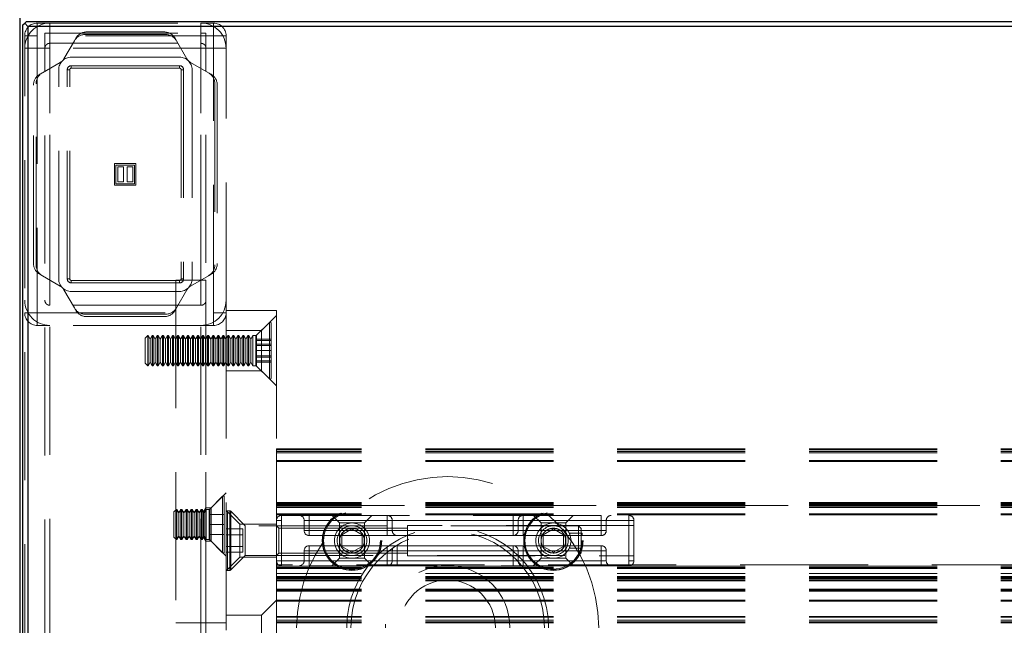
# Model space of a CAD drawing. Header units: millimetres. Extents: x 8 to 290, y 2 to 202.
# Tile 13 of 189: x 29.84 to 39.62, y 110.55 to 116.56. Entities that reach past the tile are written whole.
import ezdxf

# ---------------------------------------------------------------- set-up
doc = ezdxf.new("R2010")
doc.units = ezdxf.units.MM
doc.linetypes.add('HIDDEN', pattern=[1.905, 1.27, -0.635])

msp = doc.modelspace()

# ---------------------------------------------------------------- linework, layer by layer
at = {"color": 7, "linetype": 'Continuous', "lineweight": 25}
for p, q in [((29.84172, 116.57895), (29.84172, 66.87895)), ((29.87422, 116.51145), (29.89172, 116.52895)), ((29.87422, 66.94645), (29.87422, 116.51145)), ((29.89172, 116.52895), (29.90922, 116.54645)), ((29.89172, 116.52895), (29.92422, 116.49645)), ((29.90922, 116.54645), (104.47422, 116.54645)), ((104.45922, 116.49645), (29.92422, 116.49645)), ((29.92422, 116.49645), (29.92422, 66.96145))]:
    msp.add_line(p, q, dxfattribs=at)
at = {"color": 7, "linetype": 'HIDDEN', "lineweight": 18}
for p, q in [((30.14172, 116.52895), (30.01672, 116.52895)), ((30.01672, 116.52895), (30.01672, 116.40395)), ((30.14172, 116.52895), (31.64172, 116.52895)), ((30.14172, 116.52895), (30.14172, 116.27895)), ((31.64172, 116.52895), (31.64172, 116.27895)), ((31.76672, 116.52895), (31.64172, 116.52895)), ((31.76672, 116.52895), (31.76672, 116.40395)), ((29.89172, 116.40395), (29.89172, 116.27895)), ((29.89172, 116.40395), (30.01672, 116.40395)), ((31.76672, 116.40395), (30.01672, 116.40395)), ((30.01672, 116.40395), (30.01672, 113.65395)), ((30.09172, 68.4239), (30.09172, 116.42895)), ((30.09172, 116.42895), (30.14172, 116.42895)), ((30.14172, 116.42895), (31.64172, 116.42895)), ((30.14172, 68.42895), (30.14172, 116.42895)), ((30.38472, 116.35395), (30.39915, 116.37895)), ((30.49297, 116.41645), (31.29046, 116.41645)), ((30.50741, 116.44145), (31.27603, 116.44145)), ((31.38428, 116.37895), (31.39871, 116.35395)), ((31.64172, 116.42895), (31.69172, 116.42895)), ((31.64172, 68.42895), (31.64172, 116.42895)), ((31.69172, 68.42895), (31.69172, 116.42895)), ((31.89172, 116.40395), (31.76672, 116.40395)), ((31.76672, 113.65395), (31.76672, 116.40395)), ((31.89172, 116.27895), (31.89172, 116.40395)), ((30.14172, 116.27895), (29.89172, 116.27895)), ((29.89172, 68.17895), (29.89172, 116.27895)), ((30.14172, 113.72895), (30.14172, 116.32895)), ((30.14172, 116.32895), (31.64172, 116.32895)), ((30.14172, 68.42895), (30.14172, 116.27895)), ((31.64172, 116.27895), (30.14172, 116.27895)), ((30.28172, 116.17555), (30.38472, 116.35395)), ((31.39871, 116.35395), (31.50171, 116.17555)), ((31.64172, 113.72895), (31.64172, 116.32895)), ((31.64172, 68.42895), (31.64172, 116.27895)), ((31.89172, 116.27895), (31.64172, 116.27895)), ((31.89172, 113.67895), (31.89172, 116.27895)), ((30.35422, 116.19145), (31.42922, 116.19145)), ((30.06672, 116.03595), (30.24512, 116.13895)), ((30.22922, 113.99145), (30.22922, 116.06645)), ((30.31406, 113.99145), (30.31406, 116.06645)), ((30.33906, 116.06645), (30.31406, 116.06645)), ((30.33906, 113.99145), (30.33906, 116.06645)), ((30.35422, 116.1066), (31.42922, 116.1066)), ((30.35422, 116.1066), (30.35422, 116.0816)), ((30.35422, 116.0816), (31.42922, 116.0816)), ((31.42922, 116.0816), (31.42922, 116.1066)), ((31.46937, 116.06645), (31.44437, 116.06645)), ((31.44437, 116.06645), (31.44437, 113.99145)), ((31.46937, 116.06645), (31.46937, 113.99145)), ((31.53832, 116.13895), (31.71672, 116.03595)), ((31.55422, 116.06645), (31.55422, 113.99145)), ((30.04172, 116.02151), (30.06672, 116.03595)), ((31.71672, 116.03595), (31.74172, 116.02151)), ((29.97922, 114.14464), (29.97922, 115.91326)), ((30.00422, 114.13021), (30.00422, 115.92769)), ((31.77922, 115.92769), (31.77922, 114.13021)), ((31.80422, 115.91326), (31.80422, 114.14464)), ((30.78282, 115.1347), (30.99672, 115.1347)), ((30.78282, 114.9208), (30.78282, 115.1347)), ((30.79677, 114.93475), (30.79677, 115.12075)), ((30.79677, 115.12075), (30.98277, 115.12075)), ((30.81537, 114.95335), (30.81537, 115.10215)), ((30.81537, 115.10215), (30.87117, 115.10215)), ((30.87117, 115.10215), (30.87117, 114.95335)), ((30.90837, 114.95335), (30.90837, 115.10215)), ((30.90837, 115.10215), (30.96417, 115.10215)), ((30.96417, 115.10215), (30.96417, 114.95335)), ((30.98277, 115.12075), (30.98277, 114.93475)), ((30.99672, 115.1347), (30.99672, 114.9208)), ((30.99672, 114.9208), (30.78282, 114.9208)), ((30.98277, 114.93475), (30.79677, 114.93475)), ((30.81537, 114.95335), (30.87117, 114.95335)), ((30.96417, 114.95335), (30.90837, 114.95335)), ((30.06672, 114.02195), (30.04172, 114.03639)), ((30.24512, 113.91895), (30.06672, 114.02195)), ((31.71672, 114.02195), (31.53832, 113.91895)), ((31.74172, 114.03639), (31.71672, 114.02195)), ((30.31406, 113.99145), (30.33906, 113.99145)), ((30.35422, 113.9763), (30.35422, 113.9513)), ((31.42922, 113.9763), (30.35422, 113.9763)), ((31.42922, 113.9513), (30.35422, 113.9513)), ((31.69172, 113.97895), (31.39172, 113.97895)), ((31.39172, 113.97895), (31.39172, 69.22895)), ((31.42922, 113.9513), (31.42922, 113.9763)), ((31.44437, 113.99145), (31.46937, 113.99145)), ((31.69172, 113.97895), (31.69172, 69.22895)), ((30.38472, 113.70395), (30.28172, 113.88235)), ((31.42922, 113.86645), (30.35422, 113.86645)), ((31.50171, 113.88235), (31.39871, 113.70395)), ((31.64172, 113.72895), (30.14172, 113.72895)), ((30.01672, 113.65395), (29.89172, 113.65395)), ((30.01672, 113.65395), (31.76672, 113.65395)), ((30.01672, 113.52895), (30.01672, 113.65395)), ((30.39915, 113.67895), (30.38472, 113.70395)), ((31.29046, 113.64145), (30.49297, 113.64145)), ((31.39871, 113.70395), (31.38428, 113.67895)), ((31.89172, 113.65395), (31.76672, 113.65395)), ((31.76672, 113.52895), (31.76672, 113.65395)), ((31.89172, 113.67895), (31.89172, 69.77895)), ((31.89172, 113.67895), (32.39172, 113.67895)), ((32.39172, 113.62895), (32.24172, 113.47895)), ((32.39172, 113.67895), (32.39172, 112.30395)), ((30.01672, 113.52895), (30.14172, 113.52895)), ((30.14172, 68.42895), (30.14172, 113.52895)), ((31.64172, 113.52895), (30.14172, 113.52895)), ((31.27603, 113.61645), (30.50741, 113.61645)), ((31.64172, 68.42895), (31.64172, 113.52895)), ((31.64172, 113.52895), (31.76672, 113.52895)), ((32.32129, 113.55852), (32.19465, 113.43188)), ((32.32129, 113.00019), (32.32129, 113.55818)), ((32.32129, 112.99938), (32.32129, 113.55632)), ((32.33836, 113.55145), (32.33836, 113.00645)), ((31.11336, 113.42895), (31.08836, 113.40395)), ((31.11336, 113.42895), (31.11336, 113.12895)), ((31.11836, 113.42895), (31.11336, 113.42895)), ((31.11836, 113.42895), (31.11836, 113.12895)), ((31.13836, 113.39431), (31.11836, 113.42895)), ((31.15836, 113.42895), (31.13836, 113.39431)), ((31.15836, 113.42895), (31.15836, 113.12895)), ((31.16836, 113.42895), (31.15836, 113.42895)), ((31.16836, 113.42895), (31.16836, 113.12895)), ((31.18836, 113.39431), (31.16836, 113.42895)), ((31.20836, 113.42895), (31.18836, 113.39431)), ((31.20836, 113.42895), (31.20836, 113.12895)), ((31.21836, 113.42895), (31.20836, 113.42895)), ((31.21836, 113.42895), (31.21836, 113.12895)), ((31.23836, 113.39431), (31.21836, 113.42895)), ((31.25836, 113.42895), (31.23836, 113.39431)), ((31.25836, 113.42895), (31.25836, 113.12895)), ((31.26836, 113.42895), (31.25836, 113.42895)), ((31.26836, 113.42895), (31.26836, 113.12895)), ((31.28836, 113.39431), (31.26836, 113.42895)), ((31.30836, 113.42895), (31.28836, 113.39431)), ((31.30836, 113.42895), (31.30836, 113.12895)), ((31.31836, 113.42895), (31.30836, 113.42895)), ((31.31836, 113.42895), (31.31836, 113.12895)), ((31.33836, 113.39431), (31.31836, 113.42895)), ((31.35836, 113.42895), (31.33836, 113.39431)), ((31.35836, 113.42895), (31.35836, 113.12895)), ((31.36836, 113.42895), (31.35836, 113.42895)), ((31.36836, 113.42895), (31.36836, 113.12895)), ((31.38836, 113.39431), (31.36836, 113.42895)), ((31.40836, 113.42895), (31.38836, 113.39431)), ((31.40836, 113.42895), (31.40836, 113.12895)), ((31.41836, 113.42895), (31.40836, 113.42895)), ((31.41836, 113.42895), (31.41836, 113.12895)), ((31.43836, 113.39431), (31.41836, 113.42895)), ((31.45836, 113.42895), (31.43836, 113.39431)), ((31.45836, 113.42895), (31.45836, 113.12895)), ((31.46836, 113.42895), (31.45836, 113.42895)), ((31.46836, 113.42895), (31.46836, 113.12895)), ((31.48836, 113.39431), (31.46836, 113.42895)), ((31.50836, 113.42895), (31.48836, 113.39431)), ((31.50836, 113.42895), (31.50836, 113.12895)), ((31.51836, 113.42895), (31.50836, 113.42895)), ((31.51836, 113.42895), (31.51836, 113.12895)), ((31.53836, 113.39431), (31.51836, 113.42895)), ((31.55836, 113.42895), (31.53836, 113.39431)), ((31.55836, 113.42895), (31.55836, 113.12895)), ((31.56836, 113.42895), (31.55836, 113.42895)), ((31.56836, 113.42895), (31.56836, 113.12895)), ((31.58836, 113.39431), (31.56836, 113.42895)), ((31.60836, 113.42895), (31.58836, 113.39431)), ((31.60836, 113.42895), (31.60836, 113.12895)), ((31.61836, 113.42895), (31.60836, 113.42895)), ((31.61836, 113.42895), (31.61836, 113.12895)), ((31.63836, 113.39431), (31.61836, 113.42895)), ((31.65836, 113.42895), (31.63836, 113.39431)), ((31.65836, 113.42895), (31.65836, 113.12895)), ((31.66836, 113.42895), (31.65836, 113.42895)), ((31.66836, 113.42895), (31.66836, 113.12895)), ((31.68836, 113.39431), (31.66836, 113.42895)), ((31.70836, 113.42895), (31.68836, 113.39431)), ((31.70836, 113.42895), (31.70836, 113.12895)), ((31.71836, 113.42895), (31.70836, 113.42895)), ((31.71836, 113.42895), (31.71836, 113.12895)), ((31.73836, 113.39431), (31.71836, 113.42895)), ((31.75836, 113.42895), (31.73836, 113.39431)), ((31.75836, 113.42895), (31.75836, 113.12895)), ((31.76836, 113.42895), (31.75836, 113.42895)), ((31.76836, 113.42895), (31.76836, 113.12895)), ((31.78836, 113.39431), (31.76836, 113.42895)), ((31.80836, 113.42895), (31.78836, 113.39431)), ((31.80836, 113.42895), (31.80836, 113.12895)), ((31.81836, 113.42895), (31.80836, 113.42895)), ((31.81836, 113.42895), (31.81836, 113.12895)), ((31.83836, 113.39431), (31.81836, 113.42895)), ((31.85836, 113.42895), (31.83836, 113.39431)), ((31.85836, 113.42895), (31.85836, 113.12895)), ((31.86836, 113.42895), (31.85836, 113.42895)), ((31.86836, 113.42895), (31.86836, 113.12895)), ((31.88836, 113.39431), (31.86836, 113.42895)), ((31.90836, 113.42895), (31.88836, 113.39431)), ((32.24172, 113.47895), (31.89172, 113.47895)), ((31.90836, 113.42895), (31.90836, 113.12895)), ((31.91836, 113.42895), (31.90836, 113.42895)), ((31.91836, 113.42895), (31.91836, 113.12895)), ((31.93836, 113.39431), (31.91836, 113.42895)), ((31.95836, 113.42895), (31.93836, 113.39431)), ((31.95836, 113.42895), (31.95836, 113.12895)), ((31.96836, 113.42895), (31.95836, 113.42895)), ((31.96836, 113.42895), (31.96836, 113.12895)), ((31.98836, 113.39431), (31.96836, 113.42895)), ((32.00836, 113.42895), (31.98836, 113.39431)), ((32.00836, 113.42895), (32.00836, 113.12895)), ((32.01836, 113.42895), (32.00836, 113.42895)), ((32.01836, 113.42895), (32.01836, 113.12895)), ((32.03836, 113.39431), (32.01836, 113.42895)), ((32.05836, 113.42895), (32.03836, 113.39431)), ((32.05836, 113.42895), (32.05836, 113.12895)), ((32.06836, 113.42895), (32.05836, 113.42895)), ((32.06836, 113.42895), (32.06836, 113.12895)), ((32.08836, 113.39431), (32.06836, 113.42895)), ((32.10836, 113.42895), (32.08836, 113.39431)), ((32.10836, 113.42895), (32.10836, 113.12895)), ((32.11836, 113.42895), (32.10836, 113.42895)), ((32.11836, 113.42895), (32.11836, 113.12895)), ((32.13836, 113.39431), (32.11836, 113.42895)), ((32.15836, 113.42895), (32.13836, 113.39431)), ((32.15836, 113.42895), (32.15836, 113.12895)), ((32.18758, 113.42895), (32.15836, 113.42895)), ((32.18758, 113.12895), (32.18758, 113.42895)), ((32.18758, 113.13002), (32.18758, 113.42788)), ((32.19465, 113.12602), (32.19465, 113.43188)), ((32.19465, 113.12711), (32.19465, 113.43079)), ((32.24172, 113.47895), (32.24172, 113.07895)), ((31.08836, 113.40395), (31.08836, 113.15395)), ((31.13836, 113.39431), (31.13836, 113.16359)), ((31.18836, 113.39431), (31.18836, 113.16359)), ((31.23836, 113.39431), (31.23836, 113.16359)), ((31.28836, 113.39431), (31.28836, 113.16359)), ((31.33836, 113.39431), (31.33836, 113.16359)), ((31.38836, 113.39431), (31.38836, 113.16359)), ((31.69172, 113.40395), (31.39172, 113.40395)), ((31.43836, 113.39431), (31.43836, 113.16359)), ((31.48836, 113.39431), (31.48836, 113.16359)), ((31.53836, 113.39431), (31.53836, 113.16359)), ((31.58836, 113.39431), (31.58836, 113.16359)), ((31.63836, 113.39431), (31.63836, 113.16359)), ((31.68836, 113.39431), (31.68836, 113.16359)), ((31.89172, 113.40395), (31.69172, 113.40395)), ((31.73836, 113.39431), (31.73836, 113.16359)), ((31.78836, 113.39431), (31.78836, 113.16359)), ((31.83836, 113.39431), (31.83836, 113.16359)), ((31.88836, 113.39431), (31.88836, 113.16359)), ((31.93836, 113.39431), (31.93836, 113.16359)), ((31.98836, 113.39431), (31.98836, 113.16359)), ((32.03836, 113.39431), (32.03836, 113.16359)), ((32.08836, 113.39431), (32.08836, 113.16359)), ((32.13836, 113.39431), (32.13836, 113.16359)), ((32.18836, 113.39424), (32.18836, 113.33109)), ((32.18836, 113.39424), (32.33836, 113.39424)), ((32.18836, 113.37895), (32.33836, 113.37895)), ((32.18836, 113.3421), (32.33836, 113.3421)), ((32.18836, 113.33109), (32.18836, 113.21579)), ((32.18836, 113.33109), (32.33836, 113.33109)), ((32.18836, 113.27895), (32.33836, 113.27895)), ((31.08836, 113.15395), (31.11336, 113.12895)), ((31.11836, 113.12895), (31.13836, 113.16359)), ((31.13836, 113.16359), (31.15836, 113.12895)), ((31.16836, 113.12895), (31.18836, 113.16359)), ((31.18836, 113.16359), (31.20836, 113.12895)), ((31.21836, 113.12895), (31.23836, 113.16359)), ((31.23836, 113.16359), (31.25836, 113.12895)), ((31.26836, 113.12895), (31.28836, 113.16359)), ((31.28836, 113.16359), (31.30836, 113.12895)), ((31.31836, 113.12895), (31.33836, 113.16359)), ((31.33836, 113.16359), (31.35836, 113.12895)), ((31.36836, 113.12895), (31.38836, 113.16359)), ((31.38836, 113.16359), (31.40836, 113.12895)), ((31.39172, 113.15395), (31.69172, 113.15395)), ((31.41836, 113.12895), (31.43836, 113.16359)), ((31.43836, 113.16359), (31.45836, 113.12895)), ((31.46836, 113.12895), (31.48836, 113.16359)), ((31.48836, 113.16359), (31.50836, 113.12895)), ((31.51836, 113.12895), (31.53836, 113.16359)), ((31.53836, 113.16359), (31.55836, 113.12895)), ((31.56836, 113.12895), (31.58836, 113.16359)), ((31.58836, 113.16359), (31.60836, 113.12895)), ((31.61836, 113.12895), (31.63836, 113.16359)), ((31.63836, 113.16359), (31.65836, 113.12895)), ((31.66836, 113.12895), (31.68836, 113.16359)), ((31.68836, 113.16359), (31.70836, 113.12895)), ((31.69172, 113.15395), (31.89172, 113.15395)), ((31.71836, 113.12895), (31.73836, 113.16359)), ((31.73836, 113.16359), (31.75836, 113.12895)), ((31.76836, 113.12895), (31.78836, 113.16359)), ((31.78836, 113.16359), (31.80836, 113.12895)), ((31.81836, 113.12895), (31.83836, 113.16359)), ((31.83836, 113.16359), (31.85836, 113.12895)), ((31.86836, 113.12895), (31.88836, 113.16359)), ((31.88836, 113.16359), (31.90836, 113.12895)), ((31.91836, 113.12895), (31.93836, 113.16359)), ((31.93836, 113.16359), (31.95836, 113.12895)), ((31.96836, 113.12895), (31.98836, 113.16359)), ((31.98836, 113.16359), (32.00836, 113.12895)), ((32.01836, 113.12895), (32.03836, 113.16359)), ((32.03836, 113.16359), (32.05836, 113.12895)), ((32.06836, 113.12895), (32.08836, 113.16359)), ((32.08836, 113.16359), (32.10836, 113.12895)), ((32.11836, 113.12895), (32.13836, 113.16359)), ((32.13836, 113.16359), (32.15836, 113.12895)), ((32.18836, 113.22681), (32.33836, 113.22681)), ((32.18836, 113.21579), (32.18836, 113.16365)), ((32.18836, 113.21579), (32.33836, 113.21579)), ((32.18836, 113.17895), (32.33836, 113.17895)), ((32.18836, 113.16365), (32.33836, 113.16365)), ((31.11336, 113.12895), (31.11836, 113.12895)), ((31.15836, 113.12895), (31.16836, 113.12895)), ((31.20836, 113.12895), (31.21836, 113.12895)), ((31.25836, 113.12895), (31.26836, 113.12895)), ((31.30836, 113.12895), (31.31836, 113.12895)), ((31.35836, 113.12895), (31.36836, 113.12895)), ((31.40836, 113.12895), (31.41836, 113.12895)), ((31.45836, 113.12895), (31.46836, 113.12895)), ((31.50836, 113.12895), (31.51836, 113.12895)), ((31.55836, 113.12895), (31.56836, 113.12895)), ((31.60836, 113.12895), (31.61836, 113.12895)), ((31.65836, 113.12895), (31.66836, 113.12895)), ((31.70836, 113.12895), (31.71836, 113.12895)), ((31.75836, 113.12895), (31.76836, 113.12895)), ((31.80836, 113.12895), (31.81836, 113.12895)), ((31.85836, 113.12895), (31.86836, 113.12895)), ((31.89172, 113.07895), (32.24172, 113.07895)), ((31.90836, 113.12895), (31.91836, 113.12895)), ((31.95836, 113.12895), (31.96836, 113.12895)), ((32.00836, 113.12895), (32.01836, 113.12895)), ((32.05836, 113.12895), (32.06836, 113.12895)), ((32.10836, 113.12895), (32.11836, 113.12895)), ((32.15836, 113.12895), (32.18758, 113.12895)), ((32.19465, 113.12602), (32.32129, 112.99938)), ((32.24172, 113.07895), (32.39172, 112.92895)), ((101.81672, 112.30395), (32.39172, 112.30395)), ((32.39172, 112.30395), (32.39172, 112.27895)), ((101.81672, 112.29395), (32.39172, 112.29395)), ((101.81672, 112.27895), (32.39172, 112.27895)), ((32.39172, 112.27895), (32.39172, 111.77308)), ((101.81672, 112.26645), (32.39172, 112.26645)), ((101.81672, 112.18895), (32.39172, 112.18895)), ((101.81672, 112.17895), (32.39172, 112.17895)), ((31.89172, 111.86895), (31.74172, 111.71895)), ((31.85629, 111.83352), (31.72965, 111.70688)), ((31.85629, 111.27438), (31.85629, 111.83132)), ((31.87336, 111.82645), (31.87336, 111.28145)), ((101.81672, 111.77308), (32.39172, 111.77308)), ((32.39172, 111.77308), (32.39172, 111.76601)), ((101.81672, 111.76601), (32.39172, 111.76601)), ((32.39172, 111.76601), (32.39172, 111.76102)), ((31.39836, 111.70395), (31.37336, 111.67895)), ((31.37336, 111.67895), (31.37336, 111.42895)), ((31.66768, 111.67895), (31.39172, 111.67895)), ((31.39836, 111.70395), (31.39836, 111.40395)), ((31.40336, 111.70395), (31.39836, 111.70395)), ((31.40336, 111.70395), (31.40336, 111.40395)), ((31.42336, 111.66931), (31.40336, 111.70395)), ((31.44336, 111.70395), (31.42336, 111.66931)), ((31.42336, 111.66931), (31.42336, 111.43859)), ((31.44336, 111.70395), (31.44336, 111.40395)), ((31.45336, 111.70395), (31.44336, 111.70395)), ((31.45336, 111.70395), (31.45336, 111.40395)), ((31.47336, 111.66931), (31.45336, 111.70395)), ((31.49336, 111.70395), (31.47336, 111.66931)), ((31.47336, 111.66931), (31.47336, 111.43859)), ((31.49336, 111.70395), (31.49336, 111.40395)), ((31.50336, 111.70395), (31.49336, 111.70395)), ((31.50336, 111.70395), (31.50336, 111.40395)), ((31.52336, 111.66931), (31.50336, 111.70395)), ((31.54336, 111.70395), (31.52336, 111.66931)), ((31.52336, 111.66931), (31.52336, 111.43859)), ((31.54336, 111.70395), (31.54336, 111.40395)), ((31.55336, 111.70395), (31.54336, 111.70395)), ((31.55336, 111.70395), (31.55336, 111.40395)), ((31.57336, 111.66931), (31.55336, 111.70395)), ((31.59336, 111.70395), (31.57336, 111.66931)), ((31.57336, 111.66931), (31.57336, 111.43859)), ((31.59336, 111.70395), (31.59336, 111.40395)), ((31.60336, 111.70395), (31.59336, 111.70395)), ((31.60336, 111.70395), (31.60336, 111.40395)), ((31.62336, 111.66931), (31.60336, 111.70395)), ((31.64336, 111.70395), (31.62336, 111.66931)), ((31.62336, 111.66931), (31.62336, 111.43859)), ((31.64336, 111.70395), (31.64336, 111.40395)), ((31.65336, 111.70395), (31.64336, 111.70395)), ((31.65336, 111.70395), (31.65336, 111.40395)), ((31.67336, 111.66931), (31.65336, 111.70395)), ((31.69172, 111.71895), (31.66768, 111.67895)), ((31.66768, 111.42895), (31.66768, 111.67895)), ((31.69336, 111.70395), (31.67336, 111.66931)), ((31.67336, 111.66931), (31.67336, 111.43859)), ((31.74172, 111.71895), (31.69172, 111.71895)), ((31.69336, 111.70395), (31.69336, 111.40395)), ((31.72258, 111.70395), (31.69336, 111.70395)), ((31.72258, 111.40395), (31.72258, 111.70395)), ((31.72965, 111.40102), (31.72965, 111.70688)), ((31.74172, 111.71895), (31.74172, 111.38895)), ((32.02922, 111.55645), (31.89172, 111.69395)), ((31.90422, 111.68895), (31.90422, 111.10128)), ((31.92854, 111.68895), (31.90422, 111.68895)), ((31.90422, 111.09921), (31.90422, 111.68791)), ((31.92854, 111.68895), (31.92854, 111.10128)), ((31.92854, 111.09921), (31.92854, 111.68791)), ((31.93738, 111.68529), (31.93738, 111.10491)), ((32.08172, 111.54095), (31.93738, 111.68529)), ((31.93738, 111.10287), (31.93738, 111.68427)), ((101.81672, 111.76395), (32.39172, 111.76395)), ((101.81672, 111.76102), (32.39172, 111.76102)), ((32.39172, 111.76102), (32.39172, 111.74688)), ((101.81672, 111.75395), (32.39172, 111.75395)), ((101.81672, 111.74922), (32.39172, 111.74922)), ((101.81672, 111.74795), (32.39172, 111.74795)), ((101.81672, 111.74795), (32.39172, 111.74795)), ((101.81672, 111.74795), (32.39172, 111.74795)), ((101.81672, 111.74795), (32.39172, 111.74795)), ((101.81672, 111.74795), (32.39172, 111.74795)), ((101.81672, 111.74795), (32.39172, 111.74795)), ((101.81672, 111.74795), (32.39172, 111.74795)), ((101.81672, 111.74795), (32.39172, 111.74795)), ((101.81672, 111.74795), (32.39172, 111.74795)), ((101.81672, 111.74795), (32.39172, 111.74795)), ((101.81672, 111.74795), (32.39172, 111.74795)), ((101.81672, 111.74795), (32.39172, 111.74795)), ((101.81672, 111.74795), (32.39172, 111.74795)), ((101.81672, 111.74795), (32.39172, 111.74795)), ((101.81672, 111.74795), (32.39172, 111.74795)), ((101.81672, 111.74795), (32.39172, 111.74795)), ((101.81672, 111.74795), (32.39172, 111.74795)), ((101.81672, 111.74795), (32.39172, 111.74795)), ((101.81672, 111.74795), (32.39172, 111.74795)), ((101.81672, 111.74795), (32.39172, 111.74795)), ((101.81672, 111.74795), (32.39172, 111.74795)), ((101.81672, 111.74795), (32.39172, 111.74795)), ((101.81672, 111.74795), (32.39172, 111.74795)), ((101.81672, 111.74795), (32.39172, 111.74795)), ((101.81672, 111.74795), (32.39172, 111.74795)), ((101.81672, 111.74795), (32.39172, 111.74795)), ((101.81672, 111.74795), (32.39172, 111.74795)), ((101.81672, 111.74795), (32.39172, 111.74795)), ((101.81672, 111.74795), (32.39172, 111.74795)), ((101.81672, 111.74795), (32.39172, 111.74795)), ((101.81672, 111.74795), (32.39172, 111.74795)), ((101.81672, 111.74795), (32.39172, 111.74795)), ((101.81672, 111.74795), (32.39172, 111.74795)), ((101.81672, 111.74795), (32.39172, 111.74795)), ((101.81672, 111.74795), (32.39172, 111.74795)), ((101.81672, 111.74795), (32.39172, 111.74795)), ((101.81672, 111.74795), (32.39172, 111.74795)), ((101.81672, 111.74795), (32.39172, 111.74795)), ((101.81672, 111.74795), (32.39172, 111.74795)), ((101.81672, 111.74795), (32.39172, 111.74795)), ((101.81672, 111.74795), (32.39172, 111.74795)), ((101.81672, 111.74795), (32.39172, 111.74795)), ((101.81672, 111.74795), (32.39172, 111.74795)), ((101.81672, 111.74795), (32.39172, 111.74795)), ((101.81672, 111.74795), (32.39172, 111.74795)), ((101.81672, 111.74795), (32.39172, 111.74795)), ((101.81672, 111.74795), (32.39172, 111.74795)), ((101.81672, 111.74795), (32.39172, 111.74795)), ((101.81672, 111.74795), (32.39172, 111.74795)), ((101.81672, 111.74795), (32.39172, 111.74795)), ((101.81672, 111.74794), (32.39172, 111.74794)), ((101.81672, 111.74794), (32.39172, 111.74794)), ((101.81672, 111.74794), (32.39172, 111.74794)), ((101.81672, 111.74703), (32.39172, 111.74703)), ((101.81672, 111.74688), (32.39172, 111.74688)), ((32.39172, 111.74688), (32.39172, 111.74189)), ((101.81672, 111.74449), (32.39172, 111.74449)), ((32.39172, 111.74397), (101.81672, 111.74397)), ((32.39172, 111.74396), (101.81672, 111.74396)), ((32.39172, 111.74396), (101.81672, 111.74396)), ((32.39172, 111.74396), (101.81672, 111.74396)), ((32.39172, 111.74396), (101.81672, 111.74396)), ((32.39172, 111.74395), (101.81672, 111.74395)), ((32.39172, 111.74395), (101.81672, 111.74395)), ((32.39172, 111.74394), (101.81672, 111.74394)), ((32.39172, 111.74394), (101.81672, 111.74394)), ((32.39172, 111.74394), (101.81672, 111.74394)), ((32.39172, 111.74394), (101.81672, 111.74394)), ((32.39172, 111.74394), (101.81672, 111.74394)), ((32.39172, 111.74393), (101.81672, 111.74393)), ((32.39172, 111.74304), (101.81672, 111.74304)), ((32.39172, 111.74281), (101.81672, 111.74281)), ((101.81672, 111.74189), (32.39172, 111.74189)), ((32.39172, 111.74189), (32.39172, 111.73481)), ((101.81672, 111.73481), (32.39172, 111.73481)), ((32.39172, 111.73481), (32.39172, 111.15395)), ((101.81672, 111.72422), (32.39172, 111.72422)), ((31.72336, 111.65395), (31.72336, 111.55395)), ((31.72336, 111.65395), (31.87336, 111.65395)), ((101.81672, 111.65895), (32.39172, 111.65895)), ((101.81672, 111.64895), (32.39172, 111.64895)), ((32.44172, 111.59395), (32.39172, 111.59395)), ((32.39172, 111.59395), (32.44172, 111.59395)), ((32.44172, 111.64395), (32.44172, 111.59395)), ((32.44172, 111.64395), (35.89172, 111.64395)), ((32.44172, 111.64395), (32.44172, 111.59395)), ((35.89172, 111.59395), (32.44172, 111.59395)), ((32.44172, 111.19395), (32.44172, 111.59395)), ((32.66672, 111.59395), (32.71672, 111.59395)), ((32.66672, 111.59395), (32.66672, 111.49395)), ((32.71672, 111.59395), (32.66672, 111.59395)), ((32.71672, 111.64395), (32.71672, 111.59395)), ((32.71672, 111.64395), (32.71672, 111.59395)), ((33.49172, 111.59395), (32.71672, 111.59395)), ((32.71672, 111.49395), (32.71672, 111.59395)), ((32.71672, 111.59395), (35.61672, 111.59395)), ((32.94379, 111.64395), (33.01879, 111.56895)), ((33.26464, 111.56895), (33.01879, 111.56895)), ((33.01879, 111.56895), (33.01879, 111.22102)), ((33.26464, 111.56895), (33.33964, 111.64395)), ((33.26464, 111.22102), (33.26464, 111.56895)), ((33.49172, 111.64395), (33.49172, 111.59395)), ((33.54172, 111.59395), (33.49172, 111.59395)), ((33.49172, 111.59395), (33.49172, 111.49395)), ((34.74172, 111.59395), (33.54172, 111.59395)), ((33.54172, 111.59395), (33.54172, 111.49395)), ((34.74172, 111.64395), (34.74172, 111.59395)), ((34.74172, 111.59395), (34.79172, 111.59395)), ((34.74172, 111.59395), (34.74172, 111.49395)), ((34.79172, 111.49395), (34.79172, 111.59395)), ((34.84172, 111.59395), (34.79172, 111.59395)), ((34.84172, 111.59395), (34.84172, 111.64395)), ((35.61672, 111.59395), (34.84172, 111.59395)), ((34.84172, 111.49395), (34.84172, 111.59395)), ((34.94379, 111.64395), (35.01879, 111.56895)), ((35.26464, 111.56895), (35.01879, 111.56895)), ((35.01879, 111.56895), (35.01879, 111.22102)), ((35.26464, 111.56895), (35.33964, 111.64395)), ((35.26464, 111.22102), (35.26464, 111.56895)), ((35.61672, 111.64395), (35.61672, 111.59395)), ((35.61672, 111.59395), (35.61672, 111.64395)), ((35.61672, 111.59395), (35.66672, 111.59395)), ((35.61672, 111.59395), (35.61672, 111.49395)), ((35.66672, 111.59395), (35.61672, 111.59395)), ((35.66672, 111.49395), (35.66672, 111.59395)), ((35.89172, 111.59395), (35.89172, 111.64395)), ((35.89172, 111.64395), (35.89172, 111.59395)), ((35.89172, 111.19395), (35.89172, 111.59395)), ((35.94172, 111.59395), (35.89172, 111.59395)), ((35.89172, 111.59395), (35.94172, 111.59395)), ((35.94172, 111.59395), (35.94172, 111.19395)), ((31.72336, 111.55395), (31.87336, 111.55395)), ((31.72336, 111.55395), (31.72336, 111.45395)), ((31.89172, 111.50942), (32.05672, 111.50942)), ((32.02922, 111.23145), (32.02922, 111.55645)), ((32.39172, 111.55645), (32.02922, 111.55645)), ((32.05672, 111.50942), (32.05672, 111.45168)), ((32.08172, 111.54095), (32.08172, 111.24695)), ((35.39172, 111.54095), (32.08172, 111.54095)), ((32.41672, 111.51687), (32.39172, 111.54187)), ((32.41672, 111.51687), (32.41672, 111.27102)), ((33.69172, 111.51687), (32.41672, 111.51687)), ((32.71672, 111.49395), (32.66672, 111.49395)), ((32.66672, 111.49395), (32.71672, 111.49395)), ((32.71672, 111.44395), (32.71672, 111.49395)), ((33.49172, 111.49395), (32.71672, 111.49395)), ((32.71672, 111.49395), (35.61672, 111.49395)), ((32.71672, 111.49395), (32.71672, 111.44395)), ((33.14172, 111.50942), (33.04172, 111.45168)), ((33.24172, 111.45168), (33.14172, 111.50942)), ((33.49172, 111.49395), (33.54172, 111.49395)), ((33.49172, 111.44395), (33.49172, 111.49395)), ((34.74172, 111.49395), (33.54172, 111.49395)), ((33.69172, 111.54395), (33.69172, 111.24395)), ((35.94172, 111.54395), (33.69172, 111.54395)), ((34.79172, 111.49395), (34.74172, 111.49395)), ((34.74172, 111.49395), (34.74172, 111.44395)), ((34.79172, 111.49395), (34.84172, 111.49395)), ((34.84172, 111.49395), (34.84172, 111.44395)), ((35.61672, 111.49395), (34.84172, 111.49395)), ((35.14172, 111.50942), (35.04172, 111.45168)), ((35.24172, 111.45168), (35.14172, 111.50942)), ((35.39172, 111.54095), (35.39172, 111.24695)), ((35.41672, 111.51595), (35.39172, 111.54095)), ((35.41672, 111.39395), (35.41672, 111.51595)), ((35.66672, 111.49395), (35.61672, 111.49395)), ((35.61672, 111.49395), (35.61672, 111.44395)), ((35.61672, 111.44395), (35.61672, 111.49395)), ((35.61672, 111.49395), (35.66672, 111.49395)), ((31.37336, 111.42895), (31.39836, 111.40395)), ((31.39172, 111.42895), (31.66768, 111.42895)), ((31.39836, 111.40395), (31.40336, 111.40395)), ((31.40336, 111.40395), (31.42336, 111.43859)), ((31.42336, 111.43859), (31.44336, 111.40395)), ((31.44336, 111.40395), (31.45336, 111.40395)), ((31.45336, 111.40395), (31.47336, 111.43859)), ((31.47336, 111.43859), (31.49336, 111.40395)), ((31.49336, 111.40395), (31.50336, 111.40395)), ((31.50336, 111.40395), (31.52336, 111.43859)), ((31.52336, 111.43859), (31.54336, 111.40395)), ((31.54336, 111.40395), (31.55336, 111.40395)), ((31.55336, 111.40395), (31.57336, 111.43859)), ((31.57336, 111.43859), (31.59336, 111.40395)), ((31.59336, 111.40395), (31.60336, 111.40395)), ((31.60336, 111.40395), (31.62336, 111.43859)), ((31.62336, 111.43859), (31.64336, 111.40395)), ((31.64336, 111.40395), (31.65336, 111.40395)), ((31.65336, 111.40395), (31.67336, 111.43859)), ((31.66768, 111.42895), (31.69172, 111.38895)), ((31.67336, 111.43859), (31.69336, 111.40395)), ((31.69172, 111.38895), (31.74172, 111.38895)), ((31.69336, 111.40395), (31.72258, 111.40395)), ((31.72336, 111.45395), (31.87336, 111.45395)), ((31.72965, 111.40102), (31.85629, 111.27438)), ((31.74172, 111.38895), (31.89172, 111.23895)), ((31.89172, 111.45168), (32.05672, 111.45168)), ((32.05672, 111.45168), (32.05672, 111.33621)), ((33.49172, 111.44395), (32.71672, 111.44395)), ((33.04172, 111.45168), (33.04172, 111.33621)), ((33.24172, 111.33621), (33.24172, 111.45168)), ((33.49172, 111.44395), (33.59172, 111.44395)), ((34.74172, 111.44395), (33.59172, 111.44395)), ((34.74172, 111.44395), (34.84172, 111.44395)), ((35.61672, 111.44395), (34.84172, 111.44395)), ((35.04172, 111.45168), (35.04172, 111.33621)), ((35.24172, 111.33621), (35.24172, 111.45168)), ((35.42922, 111.46895), (35.30422, 111.46895)), ((35.30422, 111.46895), (35.30422, 111.44395)), ((35.41672, 111.27195), (35.41672, 111.39395)), ((35.42922, 111.44395), (35.42922, 111.46895)), ((31.89172, 111.33621), (32.05672, 111.33621)), ((32.05672, 111.27848), (31.89172, 111.27848)), ((32.05672, 111.33621), (32.05672, 111.27848)), ((32.66672, 111.29395), (32.71672, 111.29395)), ((32.66672, 111.29395), (32.66672, 111.19395)), ((32.71672, 111.29395), (32.66672, 111.29395)), ((32.71672, 111.29395), (32.71672, 111.34395)), ((32.71672, 111.34395), (33.49172, 111.34395)), ((32.71672, 111.34395), (32.71672, 111.29395)), ((32.71672, 111.29395), (33.49172, 111.29395)), ((32.71672, 111.19395), (32.71672, 111.29395)), ((35.61672, 111.29395), (32.71672, 111.29395)), ((33.04172, 111.33621), (33.14172, 111.27848)), ((33.14172, 111.27848), (33.24172, 111.33621)), ((33.49172, 111.29395), (33.49172, 111.34395)), ((33.59172, 111.34395), (33.49172, 111.34395)), ((33.54172, 111.29395), (33.49172, 111.29395)), ((33.49172, 111.29395), (33.49172, 111.19395)), ((33.54172, 111.29395), (33.59172, 111.29395)), ((33.54172, 111.29395), (33.54172, 111.19395)), ((33.59172, 111.34395), (34.74172, 111.34395)), ((33.59172, 111.29395), (33.59172, 111.34395)), ((33.59172, 111.29395), (34.74172, 111.29395)), ((33.59172, 111.19395), (33.59172, 111.29395)), ((34.74172, 111.34395), (34.74172, 111.29395)), ((34.84172, 111.34395), (34.74172, 111.34395)), ((34.74172, 111.29395), (34.79172, 111.29395)), ((34.74172, 111.29395), (34.74172, 111.19395)), ((34.79172, 111.19395), (34.79172, 111.29395)), ((34.84172, 111.29395), (34.79172, 111.29395)), ((34.84172, 111.34395), (34.84172, 111.29395)), ((34.84172, 111.34395), (35.61672, 111.34395)), ((34.84172, 111.19395), (34.84172, 111.29395)), ((34.84172, 111.29395), (35.61672, 111.29395)), ((35.04172, 111.33621), (35.14172, 111.27848)), ((35.14172, 111.27848), (35.24172, 111.33621)), ((35.30422, 111.34395), (35.30422, 111.31895)), ((35.30422, 111.31895), (35.42922, 111.31895)), ((35.42922, 111.31895), (35.42922, 111.34395)), ((35.61672, 111.34395), (35.61672, 111.29395)), ((35.61672, 111.29395), (35.61672, 111.34395)), ((35.61672, 111.29395), (35.66672, 111.29395)), ((35.61672, 111.29395), (35.61672, 111.19395)), ((35.66672, 111.29395), (35.61672, 111.29395)), ((35.66672, 111.19395), (35.66672, 111.29395)), ((31.89172, 111.09395), (32.02922, 111.23145)), ((31.93738, 111.10261), (32.08172, 111.24695)), ((32.02922, 111.23145), (32.39172, 111.23145)), ((32.08172, 111.24695), (35.39172, 111.24695)), ((32.39172, 111.24602), (32.41672, 111.27102)), ((32.39172, 111.19395), (32.44172, 111.19395)), ((32.44172, 111.19395), (32.39172, 111.19395)), ((32.41672, 111.27102), (33.69172, 111.27102)), ((32.44172, 111.19395), (35.89172, 111.19395)), ((32.44172, 111.14395), (32.44172, 111.19395)), ((32.44172, 111.19395), (32.44172, 111.14395)), ((32.71672, 111.19395), (32.66672, 111.19395)), ((32.66672, 111.19395), (32.71672, 111.19395)), ((32.71672, 111.19395), (33.49172, 111.19395)), ((32.71672, 111.14395), (32.71672, 111.19395)), ((32.71672, 111.19395), (32.71672, 111.14395)), ((35.61672, 111.19395), (32.71672, 111.19395)), ((33.01879, 111.22102), (32.94172, 111.14395)), ((33.01879, 111.22102), (33.26464, 111.22102)), ((33.34172, 111.14395), (33.26464, 111.22102)), ((33.49172, 111.19395), (33.54172, 111.19395)), ((33.49172, 111.19395), (33.49172, 111.14395)), ((33.59172, 111.19395), (33.54172, 111.19395)), ((33.59172, 111.19395), (34.74172, 111.19395)), ((33.59172, 111.14395), (33.59172, 111.19395)), ((33.69172, 111.24395), (35.94172, 111.24395)), ((34.79172, 111.19395), (34.74172, 111.19395)), ((34.74172, 111.14395), (34.74172, 111.19395)), ((34.79172, 111.19395), (34.84172, 111.19395)), ((34.84172, 111.19395), (35.61672, 111.19395)), ((34.84172, 111.14395), (34.84172, 111.19395)), ((35.01879, 111.22102), (34.94172, 111.14395)), ((35.01879, 111.22102), (35.26464, 111.22102)), ((35.34172, 111.14395), (35.26464, 111.22102)), ((35.39172, 111.24695), (35.41672, 111.27195)), ((35.61672, 111.14395), (35.61672, 111.19395)), ((35.66672, 111.19395), (35.61672, 111.19395)), ((35.61672, 111.19395), (35.66672, 111.19395)), ((35.61672, 111.14395), (35.61672, 111.19395)), ((35.89172, 111.19395), (35.94172, 111.19395)), ((35.89172, 111.14395), (35.89172, 111.19395)), ((35.94172, 111.19395), (35.89172, 111.19395)), ((35.89172, 111.19395), (35.89172, 111.14395)), ((31.90422, 111.09895), (31.92854, 111.09895)), ((32.39172, 111.15395), (32.39172, 111.12895)), ((40.17157, 111.15395), (32.39172, 111.15395)), ((101.81672, 111.13895), (32.39172, 111.13895)), ((101.81672, 111.12895), (32.39172, 111.12895)), ((32.39172, 111.12895), (32.39172, 111.11895)), ((101.81672, 111.11895), (32.39172, 111.11895)), ((32.39172, 111.11895), (32.39172, 110.60395)), ((35.89172, 111.14395), (32.44172, 111.14395)), ((101.81672, 111.06645), (32.39172, 111.06645)), ((101.81672, 111.03895), (32.39172, 111.03895)), ((101.81672, 111.02895), (32.39172, 111.02895)), ((101.81672, 111.01895), (32.39172, 111.01895)), ((101.81672, 111.00395), (32.39172, 111.00395)), ((101.81672, 110.99395), (32.39172, 110.99395)), ((101.81672, 110.91395), (32.39172, 110.91395)), ((101.81672, 110.90496), (32.39172, 110.90496)), ((101.81672, 110.90395), (32.39172, 110.90395)), ((101.81672, 110.89542), (32.39172, 110.89542)), ((101.81672, 110.89395), (32.39172, 110.89395)), ((32.39172, 110.80395), (32.24172, 110.65395)), ((101.81672, 110.80395), (32.39172, 110.80395)), ((101.81672, 110.79395), (32.39172, 110.79395)), ((32.24172, 110.65395), (31.89172, 110.65395)), ((32.24172, 110.65395), (32.24172, 110.25395)), ((101.81672, 110.64248), (32.39172, 110.64248)), ((101.81672, 110.63293), (32.39172, 110.63293)), ((101.81672, 110.60395), (32.39172, 110.60395)), ((32.39172, 110.60395), (32.39172, 110.57895)), ((31.69172, 110.57895), (31.39172, 110.57895)), ((31.89172, 110.57895), (31.69172, 110.57895)), ((101.81672, 110.58895), (32.39172, 110.58895)), ((32.39172, 110.57895), (32.39172, 72.87895)), ((101.81672, 110.57895), (32.39172, 110.57895))]:
    msp.add_line(p, q, dxfattribs=at)
at = {"color": 7, "linetype": 'HIDDEN', "lineweight": 18, "flags": 128}
msp.add_lwpolyline([(33.15459, 111.27263), (33.12579, 111.27299), (33.08072, 111.28829)], dxfattribs=at)
at = {"color": 7, "linetype": 'HIDDEN', "lineweight": 18}
for centre, radius in [((33.14172, 111.39395), 0.295), ((33.14172, 111.39395), 0.29134), ((33.14172, 111.39395), 0.2825), ((35.14172, 111.39395), 0.295), ((35.14172, 111.39395), 0.29134), ((35.14172, 111.39395), 0.2825), ((33.14172, 111.39395), 0.175), ((35.14172, 111.39395), 0.175), ((33.14172, 111.39395), 0.147), ((35.14172, 111.39395), 0.147), ((35.14172, 111.39395), 0.122)]:
    msp.add_circle(centre, radius, dxfattribs=at)
for centre, radius, start, end in [((30.14172, 116.27895), 0.25, 90, 180), ((30.01672, 116.40395), 0.125, 90, 180), ((31.64172, 116.27895), 0.25, 360, 90), ((31.76672, 116.40395), 0.125, 360, 90), ((30.49297, 116.29145), 0.125, 90, 150), ((30.50741, 116.31645), 0.125, 90, 150), ((31.27603, 116.31645), 0.125, 30, 90), ((31.29046, 116.29145), 0.125, 30, 90), ((30.35422, 116.06645), 0.125, 90, 180), ((30.19512, 116.22555), 0.1, 315, 330), ((31.42922, 116.06645), 0.125, 360, 90), ((31.58832, 116.22555), 0.1, 210, 225), ((30.19512, 116.22555), 0.1, 300, 315), ((30.35422, 116.06645), 0.04015, 90, 180), ((30.35422, 116.06645), 0.01515, 90, 180), ((31.42922, 116.06645), 0.04015, 360, 90), ((31.42922, 116.06645), 0.01515, 360, 90), ((31.58832, 116.22555), 0.1, 225, 240), ((30.10422, 115.91326), 0.125, 120, 180), ((30.12922, 115.92769), 0.125, 120, 180), ((31.65422, 115.92769), 0.125, 360, 60), ((31.67922, 115.91326), 0.125, 360, 60), ((30.10422, 114.14464), 0.125, 180, 240), ((30.12922, 114.13021), 0.125, 180, 240), ((31.65422, 114.13021), 0.125, 300, 360), ((31.67922, 114.14464), 0.125, 300, 360), ((30.35422, 113.99145), 0.125, 180, 270), ((30.19512, 113.83235), 0.1, 45, 60), ((30.35422, 113.99145), 0.04015, 180, 270), ((30.35422, 113.99145), 0.01515, 180, 270), ((31.42922, 113.99145), 0.125, 270, 360), ((31.42922, 113.99145), 0.04015, 270, 360), ((31.42922, 113.99145), 0.01515, 270, 360), ((31.58832, 113.83235), 0.1, 120, 135), ((30.19512, 113.83235), 0.1, 30, 45), ((31.58832, 113.83235), 0.1, 135, 150), ((30.14172, 113.77895), 0.25, 180, 270), ((31.64172, 113.77895), 0.25, 270, 360), ((30.01672, 113.65395), 0.125, 180, 270), ((30.49297, 113.76645), 0.125, 210, 270), ((30.50741, 113.74145), 0.125, 210, 270), ((31.27603, 113.74145), 0.125, 270, 330), ((31.29046, 113.76645), 0.125, 270, 330), ((31.76672, 113.65395), 0.125, 270, 360), ((32.32836, 113.55145), 0.01, 360, 135), ((32.18758, 113.43895), 0.01, 270, 315), ((32.18758, 113.11895), 0.01, 45, 90), ((32.32836, 113.00645), 0.01, 225, 360), ((34.09172, 110.52895), 1.5, 360, 180), ((31.86336, 111.82645), 0.01, 0, 135), ((31.72258, 111.71395), 0.01, 270, 315), ((31.90422, 111.67645), 0.0125, 90, 180), ((31.92854, 111.67645), 0.0125, 45, 90), ((32.44172, 111.59395), 0.05, 90, 180), ((32.61672, 111.59395), 0.05, 360, 90), ((33.49172, 111.59395), 0.05, 360, 90), ((34.84172, 111.59395), 0.05, 90, 180), ((35.71672, 111.59395), 0.05, 90, 180), ((35.89172, 111.59395), 0.05, 360, 90), ((32.71672, 111.49395), 0.05, 180, 270), ((33.14172, 111.39395), 0.12292, 101.734451, 258.265549), ((33.14172, 111.39395), 0.122, 278.978549, 240), ((34.09172, 110.52895), 1.00175, 360, 180), ((33.14172, 111.39395), 0.12293, 78.265549, 101.734451), ((34.09172, 110.52895), 0.96079, 360, 180), ((33.14172, 111.39395), 0.12293, 281.734451, 78.265549), ((33.59172, 111.49395), 0.05, 180, 270), ((34.74172, 111.49395), 0.05, 270, 360), ((35.61672, 111.49395), 0.05, 270, 360), ((31.72258, 111.39395), 0.01, 45, 90), ((31.86336, 111.28145), 0.01, 225, 360), ((32.71672, 111.29395), 0.05, 90, 180), ((33.59172, 111.29395), 0.05, 90, 180), ((34.74172, 111.29395), 0.05, 360, 90), ((35.61672, 111.29395), 0.05, 360, 90), ((32.44172, 111.19395), 0.05, 180, 270), ((32.61672, 111.19395), 0.05, 270, 360), ((33.14172, 111.39395), 0.12293, 258.265549, 281.734451), ((33.49172, 111.19395), 0.05, 270, 360), ((34.84172, 111.19395), 0.05, 180, 270), ((35.71672, 111.19395), 0.05, 180, 270), ((35.89172, 111.19395), 0.05, 270, 360), ((31.90422, 111.11145), 0.0125, 180, 270), ((31.92854, 111.11145), 0.0125, 270, 315), ((34.09172, 110.52895), 0.61835, 360, 180), ((34.09172, 110.52895), 0.475, 360, 180)]:
    msp.add_arc(centre, radius, start, end, dxfattribs=at)
for points, knots in [([(30.09172, 116.27895), (30.09226, 116.28451), (30.09334, 116.29562), (30.10177, 116.31048), (30.11426, 116.32184), (30.12841, 116.32804), (30.13789, 116.32869), (30.14172, 116.32895)], [0, 0, 0, 0, 0.2117552, 0.4234068, 0.6377381, 0.8538997, 1, 1, 1, 1]), ([(31.64172, 116.32895), (31.64728, 116.32841), (31.65839, 116.32732), (31.67325, 116.31889), (31.68461, 116.3064), (31.69081, 116.29225), (31.69146, 116.28277), (31.69172, 116.27895)], [0, 0, 0, 0, 0.211803, 0.4235077, 0.6377778, 0.8539589, 1, 1, 1, 1]), ([(30.14172, 113.72895), (30.13616, 113.72949), (30.12504, 113.73057), (30.11018, 113.739), (30.09883, 113.7515), (30.09262, 113.76565), (30.09198, 113.77513), (30.09172, 113.77895)], [0, 0, 0, 0, 0.211803, 0.4235077, 0.6377778, 0.8539589, 1, 1, 1, 1]), ([(31.69172, 113.77895), (31.69118, 113.77339), (31.69009, 113.76228), (31.68167, 113.74742), (31.66917, 113.73606), (31.65502, 113.72986), (31.64554, 113.72921), (31.64172, 113.72895)], [0, 0, 0, 0, 0.2117552, 0.4234068, 0.6377381, 0.8538997, 1, 1, 1, 1]), ([(35.14172, 111.27102), (35.1328, 111.27162), (35.1116, 111.27304), (35.07839, 111.2863), (35.04834, 111.31033), (35.02736, 111.34417), (35.01804, 111.3793), (35.01883, 111.41354), (35.02858, 111.4455), (35.04666, 111.47451), (35.07297, 111.49804), (35.10322, 111.51221), (35.12771, 111.51652), (35.14811, 111.51715), (35.17185, 111.51448), (35.20504, 111.50177), (35.23509, 111.47753), (35.25607, 111.44373), (35.2654, 111.40859), (35.2646, 111.37436), (35.25486, 111.3424), (35.23677, 111.31339), (35.21047, 111.28985), (35.18021, 111.27574), (35.15572, 111.27129), (35.14422, 111.27107), (35.14172, 111.27102)], [0, 0, 0, 0, 0.03258564, 0.07744627, 0.14063776, 0.19075952, 0.23240011, 0.27416559, 0.31340014, 0.35622536, 0.40798307, 0.4578941, 0.49082002, 0.5, 0.53258564, 0.57744627, 0.64063776, 0.69075952, 0.73240011, 0.77416559, 0.81340014, 0.85622536, 0.90798307, 0.9578941, 0.99082002, 1, 1, 1, 1])]:
    msp.add_open_spline(points, degree=3, knots=knots, dxfattribs=at)

doc.saveas('drawing.dxf')
